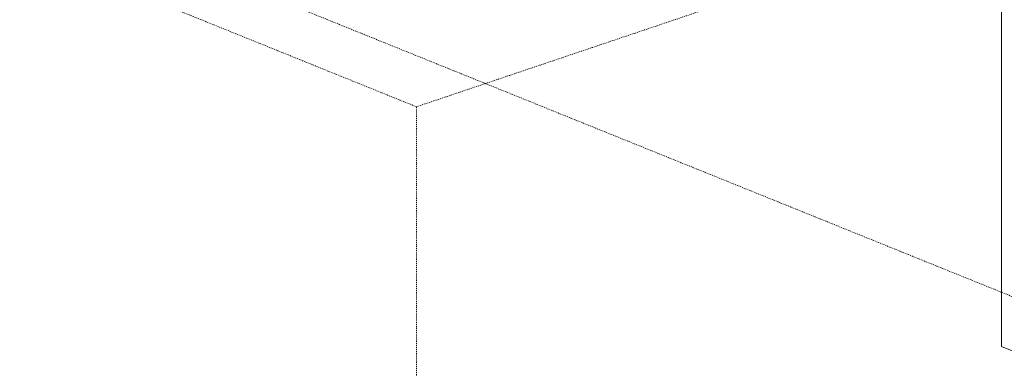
# Model space of a CAD drawing. Header units: millimetres. Extents: x 5617 to 168562, y 7718 to 149254.
# Tile 65 of 76: x 106985 to 110083, y 139342 to 140439. Entities that reach past the tile are written whole.
import ezdxf

# ---------------------------------------------------------------- set-up
doc = ezdxf.new("R2010")
doc.units = ezdxf.units.MM
doc.linetypes.add('Скрыто_2_', pattern=[6, 3, -3])
doc.layers.add('Границы 3D вида', color=7, linetype='Скрыто_2_', lineweight=20, true_color=0x0080c0)
doc.layers.add('Кабельные лотки', color=7, linetype='Continuous', lineweight=18)

msp = doc.modelspace()

# ---------------------------------------------------------------- linework, layer by layer
at = {"layer": 'Границы 3D вида'}
for p, q in [((108233.2, 140165), (95300.8, 145396.2)), ((112608.9, 138555.9), (99676.6, 143787.1)), ((112608.9, 141639.7), (108233.2, 140165)), ((108233.2, 140165), (108233.2, 137081.2))]:
    msp.add_line(p, q, dxfattribs=at)
at = {"layer": 'Кабельные лотки'}
for p, q in [((110073.2, 139410.5), (110073.2, 141074)), ((110106.9, 139396.8), (110073.2, 139410.5))]:
    msp.add_line(p, q, dxfattribs=at)

doc.saveas('drawing.dxf')
